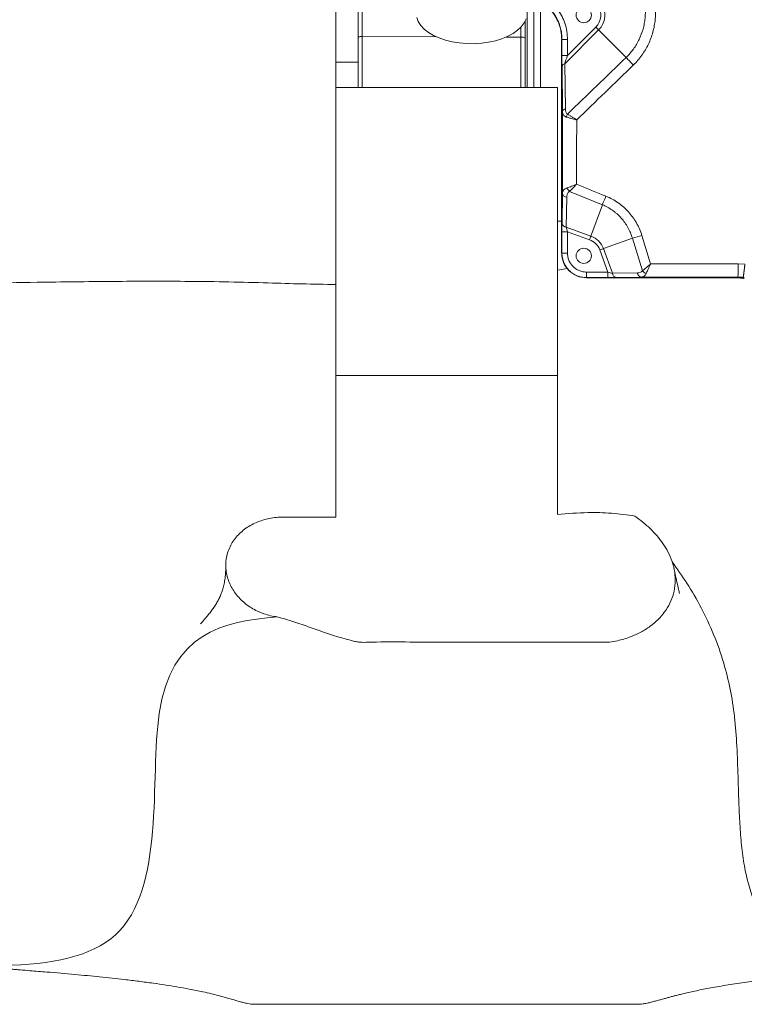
# Model space of a CAD drawing. Header units: millimetres. Extents: x 127 to 4201, y 49 to 2729.
# Tile 92 of 102: x 2917 to 3178, y 951 to 1307. Entities that reach past the tile are written whole.
import ezdxf

# ---------------------------------------------------------------- set-up
doc = ezdxf.new("R2010")
doc.units = ezdxf.units.MM
doc.header["$LTSCALE"] = 10

msp = doc.modelspace()

# ---------------------------------------------------------------- linework, layer by layer
at = {"color": 7, "linetype": 'Continuous', "lineweight": 15}
for p, q in [((3031.03, 1291.25), (3031.03, 1313.45)), ((3039.04, 1300.16), (3039.04, 1313.45)), ((3100.11, 1282.05), (3100.11, 1313.45)), ((3102.52, 1282.05), (3102.52, 1313.29)), ((3104.9, 1282.05), (3104.9, 1312.54)), ((3099.34, 1306.02), (3099.34, 1299.96)), ((3125.87, 1302.86), (3113.67, 1290.65)), ((3114.65, 1293.63), (3124.87, 1303.86)), ((3135.82, 1292.91), (3125.87, 1302.86)), ((3039.04, 1282.05), (3039.04, 1300.16)), ((3099.34, 1299.96), (3099.34, 1282.05)), ((3112.51, 1299.34), (3112.51, 1222.22)), ((3112.57, 1299.34), (3112.57, 1222.22)), ((3112.65, 1299.34), (3112.57, 1299.34)), ((3112.65, 1293.63), (3112.65, 1299.34)), ((3114.65, 1299.34), (3112.65, 1299.34)), ((3114.65, 1299.34), (3114.65, 1293.63)), ((3114.65, 1293.63), (3112.65, 1293.63)), ((3031.03, 1282.05), (3031.03, 1291.25)), ((3112.87, 1273.34), (3112.67, 1289.65)), ((3113.67, 1290.65), (3113.87, 1274.34)), ((3111.03, 1282.05), (3031.03, 1282.05)), ((3031.03, 1282.05), (3031.03, 1177.95)), ((3111.03, 1282.05), (3111.03, 1177.95)), ((3112.67, 1232.92), (3112.84, 1243.75)), ((3114.36, 1242.42), (3114.18, 1231.6)), ((3127.23, 1239.69), (3123.1, 1228.35)), ((3111.03, 1233.75), (3112.51, 1233.75)), ((3114.18, 1231.6), (3123.1, 1228.35)), ((3112.65, 1222.22), (3112.65, 1229.92)), ((3114.65, 1229.92), (3112.65, 1229.92)), ((3122.62, 1227.02), (3114.65, 1229.92)), ((3114.65, 1229.92), (3114.65, 1222.22)), ((3138.08, 1227.62), (3127.63, 1223.82)), ((3141.69, 1215.82), (3138.08, 1227.62)), ((3141.51, 1228.59), (3144.66, 1218.29)), ((3112.65, 1222.22), (3112.57, 1222.22)), ((3114.65, 1222.22), (3112.65, 1222.22)), ((3129.21, 1215.36), (3126.3, 1223.33)), ((3127.63, 1223.82), (3130.88, 1214.9)), ((3176.31, 1218.29), (3178.69, 1218.15)), ((3114.61, 1216.66), (3111.03, 1216.1)), ((3121.5, 1215.36), (3129.21, 1215.36)), ((3121.5, 1215.36), (3121.5, 1213.36)), ((3129.21, 1213.36), (3121.5, 1213.36)), ((3121.5, 1213.36), (3121.5, 1213.29)), ((3121.5, 1213.29), (3176.18, 1213.29)), ((3129.21, 1215.36), (3129.21, 1213.36)), ((3130.88, 1214.9), (3139.93, 1215.05)), ((3141.26, 1213.53), (3132.21, 1213.38)), ((3176.18, 1213.52), (3176.18, 1213.29)), ((3178.03, 1213.4), (3178, 1213.18)), ((3121.5, 1213.22), (3176.18, 1213.22)), ((3178.15, 1213.1), (3178, 1213.11)), ((3031.03, 1177.95), (3031.03, 1126.83)), ((3111.03, 1177.95), (3031.03, 1177.95)), ((3111.03, 1177.95), (3111.03, 1127.76))]:
    msp.add_line(p, q, dxfattribs=at)
at = {"color": 8, "linetype": 'Continuous', "lineweight": 15}
for p, q in [((3040.56, 1313.45), (3040.56, 1300.45)), ((3097.86, 1300.26), (3097.86, 1303.9)), ((3040.56, 1300.45), (3040.56, 1282.05)), ((3067.36, 1300.36), (3040.56, 1300.45)), ((3097.86, 1300.26), (3092.5, 1300.27)), ((3097.86, 1282.05), (3097.86, 1300.26)), ((3031.03, 1291.25), (3039.04, 1291.25))]:
    msp.add_line(p, q, dxfattribs=at)
at = {"color": 7, "linetype": 'Continuous', "lineweight": 15, "flags": 128}
for points in [[(3099.67, 1306.81), (3098.99, 1305.38), (3097.97, 1304.02), (3096.63, 1302.74), (3095, 1301.58), (3093.09, 1300.54), (3090.96, 1299.66), (3088.63, 1298.94), (3086.14, 1298.39), (3083.55, 1298.04), (3080.9, 1297.88), (3078.23, 1297.91), (3075.59, 1298.14), (3073.03, 1298.57), (3070.59, 1299.17), (3068.33, 1299.95), (3066.27, 1300.89), (3064.46, 1301.98), (3062.92, 1303.18), (3061.7, 1304.49), (3060.79, 1305.88), (3060.24, 1307.32)], [(3124.87, 1303.86), (3125.01, 1303.72), (3125.14, 1303.58), (3125.28, 1303.45), (3125.41, 1303.32), (3125.54, 1303.19), (3125.65, 1303.07), (3125.77, 1302.96), (3125.87, 1302.86)], [(3122.62, 1227.02), (3122.68, 1227.2), (3122.75, 1227.39), (3122.81, 1227.57), (3122.88, 1227.74), (3122.94, 1227.91), (3123, 1228.06), (3123.05, 1228.21), (3123.1, 1228.35)], [(3126.3, 1223.33), (3126.49, 1223.4), (3126.67, 1223.47), (3126.85, 1223.53), (3127.02, 1223.59), (3127.19, 1223.65), (3127.35, 1223.71), (3127.5, 1223.77), (3127.63, 1223.82)]]:
    msp.add_lwpolyline(points, dxfattribs=at)
at = {"color": 7, "linetype": 'Continuous', "lineweight": 15}
for centre in [(3120.51, 1308.22), (3120.51, 1221.22)]:
    msp.add_circle(centre, 2.75, dxfattribs=at)
for centre, radius, start, end in [((3120.51, 1308.22), 7.59, 315, 115), ((3120.51, 1308.22), 6.17, 315, 115), ((3040.19, 1298.27), 2.21, 80.303, 121.4916), ((3098.21, 1298.16), 2.12, 57.9708, 99.4798), ((3343.99, 1490.88), 287.28, 223.562, 224.3176), ((3113.91, 1289.41), 1.27, 101.1576, 168.8601), ((3114.11, 1273.1), 1.27, 101.1575, 168.86), ((3117.05, 1270.81), 2.88, 145.3099, 168.5312), ((3117.47, 1246.83), 3.14, 200.0067, 227.9288), ((3114.44, 1244.05), 1.62, 190.3982, 267.1255), ((3036.08, 1280.26), 99.77, 336.005, 337.9277), ((3114.26, 1233.22), 1.62, 190.3982, 267.1255), ((3120.51, 1221.22), 7.59, 20, 70), ((3120.07, 1297.81), 72.47, 284.3892, 287.2065), ((3120.51, 1221.22), 6.17, 20, 70), ((3128.11, 1217.18), 48.21, 355.6388, 1.3128), ((3132.5, 1214.98), 1.62, 182.8752, 259.5999), ((3141.55, 1215.13), 1.62, 182.8726, 259.6026), ((3144.06, 1217.61), 2.97, 217.0389, 249.9969), ((3176.18, 1198.23), 15.06, 83.0577, 90.0001)]:
    msp.add_arc(centre, radius, start, end, dxfattribs=at)
for centre, major_axis, ratio, start_param, end_param in [((3112.72, 1293.7), (0, 5.66), 0.012341, 1.58314, 2.368538), ((3114.71, 1293.7), (1.42, 4.24), 0.00987, 1.590544, 2.375942), ((3112.72, 1229.9), (0, 4.26), 0.016402, 0.779427, 1.564825), ((3114.71, 1229.9), (-0.69, 2.38), 0.024275, 0.767713, 1.553111), ((3129.18, 1215.43), (2.38, -0.69), 0.024275, 4.730074, 5.515472), ((3129.18, 1213.43), (4.26, 0), 0.016402, 4.71836, 5.503759)]:
    msp.add_ellipse(centre, major_axis=major_axis, ratio=ratio, start_param=start_param, end_param=end_param, dxfattribs=at)
for points, knots in [([(3108.83, 1333.3), (3109.54, 1333.63), (3110.26, 1333.92), (3111.72, 1334.45), (3112.47, 1334.68), (3114.73, 1335.27), (3116.25, 1335.53), (3118.56, 1335.71), (3119.33, 1335.74), (3120.88, 1335.73), (3121.66, 1335.69), (3123.98, 1335.46), (3125.5, 1335.18), (3127.72, 1334.56), (3128.46, 1334.32), (3129.91, 1333.78), (3130.63, 1333.47), (3132.73, 1332.47), (3134.05, 1331.68), (3135.93, 1330.34), (3136.54, 1329.86), (3137.72, 1328.86), (3138.29, 1328.32), (3139.92, 1326.66), (3140.9, 1325.47), (3142.21, 1323.57), (3142.62, 1322.91), (3143.19, 1321.9), (3143.38, 1321.55), (3143.73, 1320.86), (3143.9, 1320.51), (3144.7, 1318.75), (3145.21, 1317.3), (3145.79, 1315.06), (3145.95, 1314.3), (3146.21, 1312.77), (3146.31, 1311.99), (3146.49, 1309.68), (3146.47, 1308.14), (3146.25, 1305.84), (3146.14, 1305.07), (3145.86, 1303.53), (3145.68, 1302.78), (3145.06, 1300.54), (3144.52, 1299.1), (3143.52, 1297.01), (3143.15, 1296.32), (3142.36, 1294.98), (3141.93, 1294.33), (3140.58, 1292.44), (3139.57, 1291.27), (3138.45, 1290.18)], [0, 0, 0, 0, 0.03125, 0.03125, 0.0625, 0.0625, 0.125, 0.125, 0.15625, 0.15625, 0.1875, 0.1875, 0.25, 0.25, 0.28125, 0.28125, 0.3125, 0.3125, 0.375, 0.375, 0.40625, 0.40625, 0.4375, 0.4375, 0.5, 0.5, 0.53125, 0.53125, 0.546875, 0.546875, 0.5625, 0.5625, 0.625, 0.625, 0.65625, 0.65625, 0.6875, 0.6875, 0.75, 0.75, 0.78125, 0.78125, 0.8125, 0.8125, 0.875, 0.875, 0.90625, 0.90625, 0.9375, 0.9375, 1, 1, 1, 1]), ([(3135.82, 1292.91), (3136.79, 1293.85), (3137.67, 1294.87), (3138.85, 1296.5), (3139.22, 1297.06), (3139.9, 1298.22), (3140.22, 1298.82), (3141.09, 1300.63), (3141.56, 1301.88), (3142.1, 1303.82), (3142.26, 1304.47), (3142.5, 1305.8), (3142.6, 1306.47), (3142.79, 1308.47), (3142.8, 1309.8), (3142.65, 1311.81), (3142.57, 1312.48), (3142.34, 1313.81), (3142.21, 1314.46), (3141.7, 1316.4), (3141.26, 1317.66), (3140.43, 1319.49), (3140.12, 1320.1), (3139.46, 1321.27), (3139.11, 1321.84), (3137.98, 1323.49), (3137.13, 1324.52), (3135.72, 1325.96), (3135.23, 1326.43), (3134.21, 1327.3), (3133.68, 1327.72), (3132.06, 1328.89), (3130.91, 1329.57), (3129.09, 1330.44), (3128.47, 1330.71), (3127.21, 1331.18), (3126.58, 1331.39), (3124.65, 1331.93), (3123.34, 1332.18), (3121.32, 1332.38), (3120.65, 1332.42), (3119.3, 1332.43), (3118.63, 1332.41), (3116.64, 1332.25), (3115.32, 1332.03), (3113.36, 1331.52), (3112.71, 1331.32), (3111.44, 1330.86), (3110.81, 1330.61), (3110.2, 1330.32)], [0, 0, 0, 0, 0.0625, 0.0625, 0.09375, 0.09375, 0.125, 0.125, 0.1875, 0.1875, 0.21875, 0.21875, 0.25, 0.25, 0.3125, 0.3125, 0.34375, 0.34375, 0.375, 0.375, 0.4375, 0.4375, 0.46875, 0.46875, 0.5, 0.5, 0.5625, 0.5625, 0.59375, 0.59375, 0.625, 0.625, 0.6875, 0.6875, 0.71875, 0.71875, 0.75, 0.75, 0.8125, 0.8125, 0.84375, 0.84375, 0.875, 0.875, 0.9375, 0.9375, 0.96875, 0.96875, 1, 1, 1, 1]), ([(3100.73, 1313.52), (3101.9, 1313.4), (3104.28, 1313.15), (3107.46, 1311.25), (3109.8, 1308.79), (3110.75, 1306.85), (3111.13, 1306.05)], [0, 0, 0, 0, 0.258541, 0.524425, 0.803447, 1, 1, 1, 1]), ([(3110.85, 1310.53), (3111.49, 1309.74), (3112.04, 1308.9), (3112.75, 1307.58), (3112.97, 1307.13), (3113.37, 1306.21), (3113.55, 1305.73), (3114.02, 1304.3), (3114.25, 1303.32), (3114.57, 1301.35), (3114.65, 1300.35), (3114.65, 1299.34)], [0, 0, 0, 0, 0.25, 0.25, 0.375, 0.375, 0.5, 0.5, 0.75, 0.75, 1, 1, 1, 1]), ([(3112.65, 1299.34), (3112.65, 1299.45), (3112.64, 1299.56), (3112.64, 1299.79), (3112.63, 1300.12), (3112.61, 1300.45), (3112.56, 1301.12), (3112.51, 1301.56), (3112.3, 1302.87), (3112.1, 1303.73), (3111.68, 1305), (3111.53, 1305.42), (3111.18, 1306.24), (3110.99, 1306.64), (3110.57, 1307.43), (3110.34, 1307.81), (3109.85, 1308.56), (3109.58, 1308.92), (3109.3, 1309.27)], [0, 0, 0, 0, 0.03125, 0.03125, 0.0625, 0.125, 0.125, 0.25, 0.25, 0.5, 0.5, 0.625, 0.625, 0.75, 0.75, 0.875, 0.875, 1, 1, 1, 1]), ([(3111.36, 1305.61), (3111.71, 1304.61), (3112.42, 1302.58), (3112.52, 1300.43), (3112.57, 1299.34)], [0, 0, 0, 0, 0.491134, 1, 1, 1, 1]), ([(3113.87, 1274.34), (3113.87, 1273.95), (3113.92, 1273.58), (3114.1, 1273.07), (3114.18, 1272.91), (3114.39, 1272.64), (3114.53, 1272.52), (3114.69, 1272.45)], [0, 0, 0, 0, 0.5, 0.5, 0.75, 0.75, 1, 1, 1, 1]), ([(3112.84, 1243.75), (3112.85, 1248.6), (3112.85, 1253.46), (3112.86, 1258.31), (3112.86, 1263.32), (3112.87, 1268.33), (3112.87, 1273.34)], [0, 0, 0, 0, 0.01457119, 0.01457119, 0.01457119, 0.02962661, 0.02962661, 0.02962661, 0.02962661]), ([(3112.87, 1273.34), (3112.88, 1272.9), (3112.98, 1272.49), (3113.31, 1271.97), (3113.45, 1271.82), (3113.79, 1271.56), (3114, 1271.45), (3114.23, 1271.38)], [0, 0, 0, 0, 0.5, 0.5, 0.75, 0.75, 1, 1, 1, 1]), ([(3114.23, 1271.38), (3114.48, 1271.31), (3114.74, 1271.23), (3115.17, 1271.11), (3115.32, 1271.07), (3115.62, 1270.98), (3115.78, 1270.94), (3116.26, 1270.81), (3116.59, 1270.72), (3117.1, 1270.59), (3117.27, 1270.54), (3117.53, 1270.47), (3117.62, 1270.45), (3117.79, 1270.41), (3117.88, 1270.38), (3117.97, 1270.36)], [0, 0, 0, 0, 0.25, 0.25, 0.375, 0.375, 0.5, 0.5, 0.75, 0.75, 0.875, 0.875, 0.9375, 0.9375, 1, 1, 1, 1]), ([(3114.69, 1272.45), (3114.9, 1272.31), (3115.13, 1272.15), (3115.51, 1271.91), (3115.64, 1271.83), (3115.91, 1271.65), (3116.05, 1271.57), (3116.47, 1271.3), (3116.76, 1271.11), (3117.21, 1270.83), (3117.36, 1270.74), (3117.59, 1270.6), (3117.66, 1270.55), (3117.82, 1270.46), (3117.89, 1270.41), (3117.97, 1270.36)], [0, 0, 0, 0, 0.25, 0.25, 0.375, 0.375, 0.5, 0.5, 0.75, 0.75, 0.875, 0.875, 0.9375, 0.9375, 1, 1, 1, 1]), ([(3117.97, 1270.36), (3117.96, 1266.26), (3117.96, 1262.16), (3117.95, 1258.06), (3117.95, 1254.4), (3117.94, 1250.73), (3117.94, 1247.06)], [0, 0, 0, 0, 0.01231247, 0.01231247, 0.01231247, 0.02332928, 0.02332928, 0.02332928, 0.02332928]), ([(3031.03, 1210.86), (3026.96, 1210.92), (3018.81, 1211.04), (3005.93, 1211.48), (2992.4, 1211.83), (2978.27, 1212.01), (2964.24, 1212.06), (2950.36, 1211.99), (2936.66, 1211.85), (2920.98, 1211.63), (2903.41, 1211.38), (2884.02, 1211.2), (2864.92, 1211.18), (2846.09, 1211.38), (2827.48, 1211.88), (2805.78, 1212.89), (2781.05, 1214.77), (2753.42, 1217.82), (2726.14, 1221.8), (2700.3, 1226.45), (2675.86, 1231.69), (2652.79, 1237.19), (2629.97, 1242.97), (2614.98, 1246.82), (2607.48, 1248.74)], [0, 0, 0, 0, 0.025443, 0.050885, 0.080466, 0.110114, 0.139829, 0.169578, 0.199308, 0.228943, 0.272911, 0.316914, 0.360961, 0.405036, 0.449104, 0.493116, 0.560631, 0.628182, 0.695739, 0.763262, 0.822437, 0.881624, 0.940817, 1, 1, 1, 1]), ([(3112.84, 1243.75), (3112.85, 1243.96), (3112.89, 1244.17), (3113.03, 1244.56), (3113.13, 1244.74), (3113.4, 1245.09), (3113.58, 1245.25), (3113.99, 1245.53), (3114.24, 1245.65), (3114.52, 1245.75)], [0, 0, 0, 0, 0.25, 0.25, 0.5, 0.5, 0.75, 0.75, 1, 1, 1, 1]), ([(3114.52, 1245.75), (3114.76, 1245.84), (3115.01, 1245.93), (3115.55, 1246.13), (3115.83, 1246.23), (3116.41, 1246.46), (3116.71, 1246.57), (3117.17, 1246.75), (3117.32, 1246.81), (3117.63, 1246.94), (3117.79, 1247), (3117.94, 1247.06)], [0, 0, 0, 0, 0.25, 0.25, 0.5, 0.5, 0.75, 0.75, 0.875, 0.875, 1, 1, 1, 1]), ([(3115.37, 1244.5), (3115.55, 1244.67), (3115.74, 1244.85), (3116.14, 1245.25), (3116.35, 1245.46), (3116.79, 1245.89), (3117.02, 1246.12), (3117.36, 1246.47), (3117.48, 1246.58), (3117.71, 1246.82), (3117.83, 1246.94), (3117.94, 1247.06)], [0, 0, 0, 0, 0.25, 0.25, 0.5, 0.5, 0.75, 0.75, 0.875, 0.875, 1, 1, 1, 1]), ([(3117.94, 1247.06), (3121.03, 1245.81), (3124.12, 1244.56), (3127.2, 1243.31), (3127.65, 1243.13), (3128.09, 1242.95), (3128.54, 1242.77)], [0, 0, 0, 0, 0.01, 0.01, 0.01, 0.01143999, 0.01143999, 0.01143999, 0.01143999]), ([(3115.37, 1244.5), (3115.18, 1244.38), (3115.02, 1244.24), (3114.77, 1243.93), (3114.67, 1243.75), (3114.44, 1243.21), (3114.37, 1242.83), (3114.36, 1242.42)], [0, 0, 0, 0, 0.25, 0.25, 0.5, 0.5, 1, 1, 1, 1]), ([(3128.54, 1242.77), (3130.08, 1242.14), (3131.54, 1241.35), (3133.24, 1240.16), (3133.58, 1239.91), (3134.23, 1239.4), (3134.55, 1239.14), (3135.48, 1238.32), (3136.07, 1237.75), (3137.18, 1236.53), (3137.7, 1235.89), (3138.43, 1234.89), (3138.67, 1234.55), (3139.12, 1233.85), (3139.34, 1233.49), (3140.36, 1231.7), (3141.02, 1230.18), (3141.51, 1228.59)], [0, 0, 0, 0, 0.25, 0.25, 0.3125, 0.3125, 0.375, 0.375, 0.5, 0.5, 0.625, 0.625, 0.6875, 0.6875, 0.75, 0.75, 1, 1, 1, 1]), ([(3138.08, 1227.62), (3137.68, 1228.97), (3137.14, 1230.25), (3136.11, 1232.08), (3135.74, 1232.68), (3134.92, 1233.82), (3134.48, 1234.36), (3133.56, 1235.39), (3133.06, 1235.89), (3132.28, 1236.58), (3132.02, 1236.81), (3131.47, 1237.24), (3131.18, 1237.46), (3129.75, 1238.47), (3128.53, 1239.15), (3127.23, 1239.69)], [0, 0, 0, 0, 0.25, 0.25, 0.375, 0.375, 0.5, 0.5, 0.625, 0.625, 0.6875, 0.6875, 0.75, 0.75, 1, 1, 1, 1]), ([(3112.57, 1222.22), (3112.57, 1221.05), (3112.81, 1219.88), (3113.7, 1217.72), (3114.36, 1216.73), (3116.01, 1215.08), (3117, 1214.42), (3119.16, 1213.52), (3120.33, 1213.29), (3121.5, 1213.29)], [2.356803, 2.356803, 2.356803, 2.356803, 2.749198, 2.749198, 3.141593, 3.141593, 3.533987, 3.533987, 3.926382, 3.926382, 3.926382, 3.926382]), ([(3121.5, 1213.36), (3121.36, 1213.36), (3121.21, 1213.37), (3120.92, 1213.38), (3120.77, 1213.39), (3120.34, 1213.43), (3120.06, 1213.48), (3119.49, 1213.59), (3119.21, 1213.66), (3118.65, 1213.83), (3118.38, 1213.92), (3117.57, 1214.26), (3117.07, 1214.53), (3116.1, 1215.17), (3115.65, 1215.54), (3114.83, 1216.36), (3114.47, 1216.81), (3113.98, 1217.53), (3113.83, 1217.78), (3113.56, 1218.29), (3113.31, 1218.81), (3113.11, 1219.36), (3112.95, 1219.91), (3112.87, 1220.2), (3112.7, 1221.05), (3112.65, 1221.63), (3112.65, 1222.22)], [0, 0, 0, 0, 0.03125, 0.03125, 0.0625, 0.0625, 0.125, 0.125, 0.1875, 0.1875, 0.25, 0.25, 0.375, 0.375, 0.5, 0.5, 0.625, 0.625, 0.6875, 0.6875, 0.75, 0.8125, 0.8125, 0.875, 0.875, 1, 1, 1, 1]), ([(3114.65, 1222.22), (3114.65, 1221.76), (3114.69, 1221.32), (3114.87, 1220.43), (3115, 1220), (3115.25, 1219.38), (3115.35, 1219.18), (3115.56, 1218.78), (3115.68, 1218.59), (3116.05, 1218.03), (3116.34, 1217.68), (3116.97, 1217.05), (3117.32, 1216.76), (3118.07, 1216.27), (3118.46, 1216.05), (3119.08, 1215.8), (3119.3, 1215.72), (3119.73, 1215.59), (3119.94, 1215.54), (3120.6, 1215.41), (3121.05, 1215.36), (3121.5, 1215.36)], [0, 0, 0, 0, 0.125, 0.125, 0.25, 0.25, 0.3125, 0.3125, 0.375, 0.375, 0.5, 0.5, 0.625, 0.625, 0.75, 0.75, 0.8125, 0.8125, 0.875, 0.875, 1, 1, 1, 1]), ([(3141.69, 1215.82), (3141.89, 1215.98), (3142.11, 1216.15), (3142.57, 1216.53), (3142.82, 1216.73), (3143.32, 1217.15), (3143.58, 1217.37), (3143.98, 1217.71), (3144.12, 1217.83), (3144.39, 1218.06), (3144.52, 1218.17), (3144.66, 1218.29)], [0, 0, 0, 0, 0.25, 0.25, 0.5, 0.5, 0.75, 0.75, 0.875, 0.875, 1, 1, 1, 1]), ([(3143.04, 1214.81), (3143.25, 1215.23), (3143.6, 1215.96), (3144.09, 1217.04), (3144.39, 1217.7), (3144.53, 1218), (3144.59, 1218.15), (3144.63, 1218.22), (3144.64, 1218.26), (3144.65, 1218.27), (3144.65, 1218.28), (3144.65, 1218.29), (3144.66, 1218.29)], [0, 0, 0, 0, 0.418198, 0.732719, 0.871078, 0.937225, 0.969366, 0.985042, 0.992699, 0.99613, 0.9966, 1, 1, 1, 1]), ([(3144.66, 1218.29), (3147.99, 1218.29), (3158.54, 1218.29), (3169.09, 1218.29), (3176.31, 1218.29)], [0, 0, 0, 0, 0.315829, 1, 1, 1, 1]), ([(3178.69, 1218.15), (3178.68, 1218.07), (3178.66, 1217.92), (3178.64, 1217.7), (3178.62, 1217.49), (3178.6, 1217.29), (3178.57, 1217.09), (3178.55, 1216.9), (3178.53, 1216.71), (3178.51, 1216.53), (3178.49, 1216.36), (3178.47, 1216.2), (3178.45, 1216.05), (3178.43, 1215.9), (3178.42, 1215.76), (3178.4, 1215.63), (3178.38, 1215.5), (3178.37, 1215.39), (3178.35, 1215.27), (3178.34, 1215.17), (3178.33, 1215.07), (3178.31, 1214.98), (3178.3, 1214.89), (3178.28, 1214.72), (3178.24, 1214.48), (3178.2, 1214.19), (3178.16, 1213.95), (3178.12, 1213.75), (3178.09, 1213.6), (3178.07, 1213.49), (3178.05, 1213.42), (3178.04, 1213.41), (3178.03, 1213.4)], [0, 0, 0, 0, 0.030145, 0.059584, 0.088317, 0.116344, 0.143666, 0.170281, 0.19619, 0.221393, 0.24589, 0.269682, 0.292767, 0.315146, 0.336819, 0.357785, 0.378046, 0.397601, 0.416449, 0.434591, 0.452028, 0.468758, 0.484781, 0.500099, 0.566346, 0.63152, 0.695619, 0.758644, 0.820595, 0.881471, 0.941273, 1, 1, 1, 1]), ([(3139.93, 1215.05), (3140.29, 1215.09), (3140.91, 1215.16), (3141.46, 1215.55), (3141.66, 1215.79), (3141.69, 1215.82)], [0, 0, 0, 0, 0.550389, 0.945999, 1, 1, 1, 1]), ([(3141.26, 1213.53), (3141.63, 1213.6), (3142.28, 1213.73), (3142.82, 1214.38), (3143.02, 1214.77), (3143.04, 1214.81)], [0, 0, 0, 0, 0.534524, 0.942196, 1, 1, 1, 1]), ([(3178.48, 1213.08), (3178.4, 1213.08), (3178.24, 1213.09), (3178.08, 1213.1), (3178, 1213.11)], [0, 0, 0, 0, 0.498278, 1, 1, 1, 1]), ([(2524.03, 1200.51), (2571.31, 1089.01), (2657.9, 946.51), (2827.47, 975.32), (2975.16, 953.47), (2956.65, 1081.7), (2990.04, 1089.05), (3009.86, 1090.77)], [0.1551728, 0.1551728, 0.1551728, 0.1551728, 0.4502186, 0.6268436, 0.7360795, 0.8474641, 0.9857195, 0.9857195, 0.9857195, 0.9857195]), ([(3617.89, 1200.49), (3614.42, 1192.43), (3607.53, 1176.45), (3596.77, 1153.2), (3585.74, 1130.83), (3574.4, 1109.48), (3563.52, 1090.63), (3553.18, 1074.17), (3543.48, 1059.91), (3533.51, 1046.49), (3523.26, 1033.97), (3512.72, 1022.38), (3501.87, 1011.79), (3490.69, 1002.24), (3479.16, 993.77), (3467.28, 986.44), (3455.11, 980.34), (3442.62, 975.48), (3429.82, 971.9), (3416.63, 969.39), (3402.12, 967.68), (3386.2, 966.78), (3368.8, 966.58), (3350.79, 966.85), (3332.16, 967.3), (3312.89, 967.62), (3292.97, 967.56), (3275.88, 966.86), (3262, 966.14), (3251.51, 965.67), (3241.28, 965.38), (3231.42, 965.39), (3222.07, 965.82), (3213.95, 966.74), (3207.05, 968.09), (3201.28, 969.8), (3196.1, 972.05), (3191.59, 974.88), (3187.82, 978.38), (3184.54, 982.8), (3181.82, 988.22), (3179.72, 994.67), (3178.28, 1001.68), (3177.34, 1009.13), (3176.78, 1016.9), (3176.45, 1024.89), (3176.2, 1033.96), (3175.87, 1043.96), (3175.1, 1054.63), (3173.53, 1064.66), (3171.06, 1074.6), (3167.6, 1084.4), (3163.08, 1094.02), (3158.04, 1102.76), (3154.25, 1108.11), (3152.46, 1110.64)], [0, 0, 0, 0, 0.029286, 0.058087, 0.086365, 0.114091, 0.141249, 0.162186, 0.182773, 0.203022, 0.222951, 0.242588, 0.261969, 0.28114, 0.300158, 0.31909, 0.338016, 0.356683, 0.375527, 0.394668, 0.414198, 0.438231, 0.463, 0.488554, 0.514922, 0.542129, 0.570203, 0.599148, 0.614223, 0.629318, 0.644341, 0.659209, 0.673852, 0.688223, 0.699312, 0.710229, 0.720998, 0.731662, 0.742291, 0.752961, 0.766115, 0.779471, 0.793039, 0.806796, 0.820692, 0.834661, 0.848625, 0.867665, 0.886326, 0.904459, 0.922101, 0.942585, 0.962629, 0.982341, 1, 1, 1, 1]), ([(3111.03, 1127.76), (3114.7, 1128.06), (3121.18, 1128.58), (3130.57, 1128.37), (3136.19, 1127.58), (3139.02, 1127.19)], [0, 0, 0, 0, 0.393081, 0.695021, 1, 1, 1, 1]), ([(3009.86, 1090.77), (3008.18, 1090.96), (3006.57, 1091.33), (3004.62, 1092.01), (3004.23, 1092.15), (3003.46, 1092.47), (3003.08, 1092.63), (3001.96, 1093.17), (3001.25, 1093.56), (2999.87, 1094.41), (2999.2, 1094.87), (2998.25, 1095.61), (2997.94, 1095.87), (2997.34, 1096.4), (2997.04, 1096.68), (2995.62, 1098.09), (2994.64, 1099.31), (2993.42, 1101.31), (2993.05, 1102.01), (2992.42, 1103.43), (2992.15, 1104.15), (2991.72, 1105.61), (2991.56, 1106.36), (2991.39, 1107.5), (2991.35, 1107.88), (2991.29, 1108.65), (2991.28, 1109.03), (2991.28, 1110.94), (2991.5, 1112.45), (2992.18, 1114.67), (2992.47, 1115.4), (2993.13, 1116.79), (2993.52, 1117.47), (2994.39, 1118.77), (2994.89, 1119.4), (2995.95, 1120.59), (2996.52, 1121.14), (2997.74, 1122.19), (2998.39, 1122.67), (2999.76, 1123.57), (3000.47, 1123.98), (3001.94, 1124.71), (3002.69, 1125.03), (3004.25, 1125.6), (3005.05, 1125.85), (3007.48, 1126.46), (3009.12, 1126.7), (3011.22, 1126.81), (3011.64, 1126.82), (3012.48, 1126.82), (3012.9, 1126.82), (3014.17, 1126.82), (3016.7, 1126.82), (3022.6, 1126.83), (3027.66, 1126.83), (3031.03, 1126.83)], [0, 0, 0, 0, 0.0625, 0.0625, 0.078125, 0.078125, 0.09375, 0.09375, 0.125, 0.125, 0.15625, 0.15625, 0.171875, 0.171875, 0.1875, 0.1875, 0.25, 0.25, 0.28125, 0.28125, 0.3125, 0.3125, 0.34375, 0.34375, 0.359375, 0.359375, 0.375, 0.375, 0.4375, 0.4375, 0.46875, 0.46875, 0.5, 0.5, 0.53125, 0.53125, 0.5625, 0.5625, 0.59375, 0.59375, 0.625, 0.625, 0.65625, 0.65625, 0.6875, 0.6875, 0.75, 0.75, 0.765625, 0.765625, 0.78125, 0.78125, 0.8125, 0.875, 1, 1, 1, 1]), ([(3139.02, 1127.19), (3139.98, 1126.46), (3141.88, 1125.02), (3144.53, 1122.67), (3146.97, 1120.14), (3149.15, 1117.36), (3151.06, 1114.23), (3152.56, 1110.73), (3153.47, 1106.92), (3153.64, 1102.98), (3153.04, 1099.2), (3151.72, 1095.66), (3149.84, 1092.53), (3147.43, 1089.73), (3144.53, 1087.26), (3141.13, 1085.13), (3137.16, 1083.38), (3133.35, 1082.2), (3129.77, 1081.59), (3119.73, 1081.59), (3102.72, 1081.57), (3082.72, 1081.6), (3062.71, 1081.52), (3049.73, 1081.88), (3040.19, 1081.5), (3038.15, 1081.78), (3036.13, 1082.37), (3032.57, 1083.26), (3027.61, 1084.89), (3021.73, 1086.93), (3015.88, 1089.07), (3011.86, 1090.2), (3009.86, 1090.77)], [0, 0, 0, 0, 0.01991, 0.039179, 0.05844, 0.078417, 0.098384, 0.120651, 0.143468, 0.165761, 0.188817, 0.209293, 0.230393, 0.250491, 0.271083, 0.29306, 0.315522, 0.340832, 0.356746, 0.372998, 0.499949, 0.626901, 0.690377, 0.817329, 0.833198, 0.841494, 0.849869, 0.866783, 0.900083, 0.933396, 0.966718, 1, 1, 1, 1]), ([(2991.27, 1109.36), (2991.27, 1108.59), (2991.25, 1107.04), (2991.06, 1104.82), (2990.72, 1102.75), (2990.26, 1100.92), (2989.71, 1099.29), (2989.06, 1097.77), (2988.32, 1096.32), (2987.46, 1094.89), (2986.52, 1093.51), (2985.44, 1092.09), (2984.22, 1090.59), (2983.14, 1089.34), (2982.35, 1088.48), (2982.08, 1088.2), (2982.13, 1088.24), (2982.14, 1088.25)], [0, 0, 0, 0, 0.102132, 0.204627, 0.296647, 0.378169, 0.449132, 0.511945, 0.578381, 0.642341, 0.70384, 0.763714, 0.828194, 0.930217, 0.964801, 0.993541, 1, 1, 1, 1]), ([(3155.1, 1099.15), (3155.1, 1099.15), (3155.11, 1099.11), (3155.02, 1099.46), (3154.84, 1100.25), (3154.57, 1101.41), (3154.28, 1102.71), (3154.01, 1103.97), (3153.78, 1105.05), (3153.55, 1106.11), (3153.33, 1107.16), (3153.17, 1107.93), (3153.1, 1108.27)], [0, 0, 0, 0, 0.0034212, 0.1285836, 0.2475336, 0.3628636, 0.5079775, 0.6388623, 0.7318053, 0.8119107, 0.9140031, 1, 1, 1, 1]), ([(2911.18, 963.64), (2911.16, 963.64), (2911.1, 963.64), (2911.49, 963.61), (2912.49, 963.54), (2914, 963.43), (2915.51, 963.31), (2917.71, 963.14), (2921.41, 962.85), (2928.03, 962.31), (2936.47, 961.58), (2945.83, 960.68), (2953.52, 959.85), (2959.93, 959.08), (2964.94, 958.41), (2969.48, 957.75), (2973.88, 957.05), (2978.42, 956.24), (2982.64, 955.38), (2986.06, 954.58), (2988.49, 953.96), (2990.34, 953.45), (2992.05, 952.94), (2993.91, 952.44), (2995.69, 951.94), (2997.29, 951.49), (2998.66, 951.15), (2999.69, 950.95), (3000.78, 950.8), (3002.16, 950.77), (3003.81, 950.76), (3006.03, 950.76), (3009.01, 950.77), (3012.59, 950.78), (3016.87, 950.79), (3021.86, 950.8), (3032.21, 950.83), (3045.01, 950.85), (3060.02, 950.87), (3072.4, 950.87), (3084.78, 950.87), (3095.24, 950.85), (3103.91, 950.84), (3110.73, 950.83), (3117.57, 950.81), (3124.12, 950.79), (3130.11, 950.78), (3134.62, 950.76), (3137.9, 950.76), (3139.89, 950.76), (3141.45, 950.82), (3142.32, 950.97), (3142.93, 951.08), (3143.9, 951.28), (3145.05, 951.57), (3146.43, 951.93), (3147.88, 952.32), (3149.29, 952.7), (3150.58, 953.07), (3151.88, 953.44), (3153.09, 953.76), (3154.36, 954.09), (3155.91, 954.48), (3157.81, 954.94), (3159.99, 955.43), (3163.21, 956.1), (3167.79, 956.98), (3174.27, 958.06), (3180.84, 959.02), (3187.66, 959.9), (3193.25, 960.55), (3197.43, 961.01), (3200.36, 961.31), (3203.26, 961.6), (3206.39, 961.9), (3209.54, 962.19), (3212, 962.4), (3213.36, 962.52), (3214.13, 962.58), (3214.21, 962.59), (3214.25, 962.59)], [0, 0, 0, 0, 0.001509, 0.005256, 0.008841, 0.013088, 0.01736, 0.021576, 0.031288, 0.047915, 0.076094, 0.10113, 0.126752, 0.142442, 0.158267, 0.172616, 0.185562, 0.201188, 0.21957, 0.232532, 0.244203, 0.254624, 0.266903, 0.282267, 0.298057, 0.312497, 0.325524, 0.334772, 0.342872, 0.349649, 0.354704, 0.359542, 0.36711, 0.375617, 0.38506, 0.397409, 0.410918, 0.45837, 0.488012, 0.517175, 0.545956, 0.575624, 0.591223, 0.607339, 0.62394, 0.639615, 0.653719, 0.666369, 0.672141, 0.677455, 0.682951, 0.689585, 0.697189, 0.705572, 0.716449, 0.728408, 0.739854, 0.750414, 0.759669, 0.767657, 0.775429, 0.78226, 0.790294, 0.799649, 0.809929, 0.819883, 0.840116, 0.86178, 0.883619, 0.904927, 0.926112, 0.935361, 0.943516, 0.952631, 0.963834, 0.976067, 0.986848, 0.99398, 0.997244, 1, 1, 1, 1])]:
    msp.add_open_spline(points, degree=3, knots=knots, dxfattribs=at)
for points in [[(3114.69, 1272.45), (3121.75, 1279.25), (3128.8, 1286.07), (3135.82, 1292.91)], [(3138.45, 1290.18), (3131.64, 1283.55), (3124.81, 1276.95), (3117.97, 1270.36)], [(3127.23, 1239.69), (3123.27, 1241.29), (3119.32, 1242.9), (3115.37, 1244.5)], [(3176.18, 1213.52), (3164.54, 1213.52), (3152.9, 1213.53), (3141.26, 1213.53)], [(3178.03, 1213.4), (3177.42, 1213.48), (3176.8, 1213.52), (3176.18, 1213.52)], [(3178.03, 1213.4), (3178.03, 1213.4), (3178.03, 1213.4), (3178.03, 1213.4)], [(3178.48, 1213.38), (3178.33, 1213.38), (3178.18, 1213.39), (3178.03, 1213.4)], [(3178.48, 1213.38), (3178.33, 1213.38), (3178.18, 1213.39), (3178.03, 1213.4)], [(3178, 1213.11), (3177.39, 1213.18), (3176.79, 1213.22), (3176.18, 1213.22)], [(3178, 1213.18), (3178.16, 1213.16), (3178.32, 1213.15), (3178.48, 1213.15)]]:
    msp.add_open_spline(points, degree=3, dxfattribs=at)

doc.saveas('drawing.dxf')
